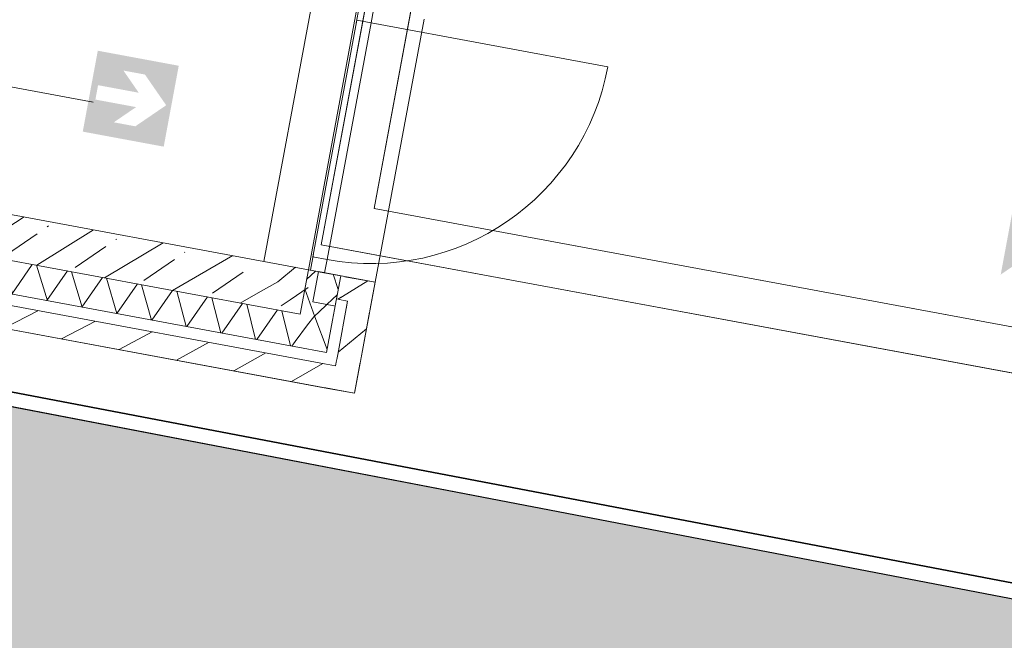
# Model space of a CAD drawing. Header units: metres. Extents: x 0 to 60282398, y -11592309 to 5708004.
# Tile 99 of 136: x 32353371.15 to 32353375.93, y 5707900.83 to 5707903.84. Entities that reach past the tile are written whole.
import ezdxf
from ezdxf import colors
from ezdxf.entities.mleader import LeaderData, LeaderLine
from ezdxf.math import Vec2, Vec3

# ---------------------------------------------------------------- set-up
doc = ezdxf.new("R2010")
doc.units = ezdxf.units.M
doc.header["$LTSCALE"] = 0.75
doc.set_wipeout_variables(frame=1)
doc.header["$PDSIZE"] = 5
doc.layers.get('0').update_dxf_attribs({"linetype": 'CONTINUOUS'})
doc.layers.add('10414946$0$ST-LIN Parkplatz', color=7, linetype='CONTINUOUS')
doc.layers.add('10414946$0$ST-LIN-Gehweg', color=2, linetype='CONTINUOUS')
doc.layers.add('10414947$0$ST-Gehweg-Sol', color=7, linetype='CONTINUOUS', lineweight=0, true_color=0xffd7a8)
for name, color, linetype, lineweight in [('10417023$0$#9_002_GES I Übersicht Erdgeschoss_1_101_Wand Aussen.A', 7, 'CONTINUOUS', 25), ('10417023$0$#9_002_GES I Übersicht Erdgeschoss_1_607b_Brandschutz 1_100', 7, 'CONTINUOUS', 25), ('10417023$0$#9_002_GES I Übersicht Erdgeschoss_1_701_Grundstücksgrenze.A', 7, 'CONTINUOUS', 25), ('10417023$0$#9_002_GES I Übersicht Erdgeschoss_1_Neubau_101_Wand Aussen.A', 7, 'CONTINUOUS', 25), ('10417023$0$#9_002_GES I Übersicht Erdgeschoss_1_Neubau_104_Decken.A', 7, 'CONTINUOUS', 25), ('10417023$0$#9_002_GES I Übersicht Erdgeschoss_1_Neubau_201_Aussenwandbekleidu', 7, 'CONTINUOUS', 25), ('10417023$0$#9_002_GES I Übersicht Erdgeschoss_1_Neubau_210_Wärmedämmung', 7, 'CONTINUOUS', 25), ('10417023$0$#9_002_GES I Übersicht Erdgeschoss_1_Neubau_502_Bemaßung 1_100.A', 7, 'CONTINUOUS', 25), ('10417023$0$#9_002_GES I Übersicht Erdgeschoss_1_Neubau_602_Beschriftung 1_100', 7, 'CONTINUOUS', 25), ('10417023$0$Keine', 7, 'CONTINUOUS', 13)]:
    doc.layers.add(name, color=color, linetype=linetype, lineweight=lineweight)
doc.styles.add('10414946$0$ARIAL NARROW', font='ARIALN.TTF')
pattern_1 = [(44.99999999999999, (0, 0), (-0.1414213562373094, 0.1414213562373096), [])]
pattern_2 = [(-119.9999999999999, (0, 0), (-0.129903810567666, 0.07499999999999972), []), (-59.99999999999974, (0, 0), (0.1299038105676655, 0.0750000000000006), [])]
pattern_3 = [(44.99999999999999, (0, 0), (-0.1697056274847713, 0.1697056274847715), []), (44.99999999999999, (-0.08485281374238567, 0.08485281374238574), (-0.1697056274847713, 0.1697056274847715), [0.18, -0.05999999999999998])]

# ---------------------------------------------------------------- blocks, each defined once
blk = doc.blocks.new('10414947')
at = {"layer": '10414947$0$ST-Gehweg-Sol'}
h = blk.add_hatch(color=256, dxfattribs=at)
h.dxf.hatch_style = 1
edge = h.paths.add_edge_path()
edge.add_arc((32353333.97286278, 5707909.898001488), 4.00538949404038, 167.5224016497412, 259.0333335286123, ccw=False)
edge.add_line((32353330.06207836, 5707910.763397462), (32353330.08991054, 5707910.916025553))
edge.add_line((32353330.08991054, 5707910.916025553), (32353331.70067245, 5707910.64907873))
edge.add_line((32353331.70067245, 5707910.64907873), (32353335.02498274, 5707908.903565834))
edge.add_line((32353335.02498274, 5707908.903565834), (32353407.15213483, 5707895.033517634))
edge.add_line((32353407.15213483, 5707895.033517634), (32353413.70600617, 5707897.337334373))
edge.add_line((32353413.70600617, 5707897.337334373), (32353497.17578959, 5707881.286091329))
edge.add_line((32353497.17578959, 5707881.286091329), (32353499.70410517, 5707880.188862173))
edge.add_line((32353499.70410517, 5707880.188862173), (32353502.93879142, 5707877.835765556))
edge.add_line((32353502.93879142, 5707877.835765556), (32353505.46710699, 5707876.738536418))
edge.add_line((32353505.46710699, 5707876.738536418), (32353517.00528605, 5707874.519743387))
edge.add_line((32353517.00528605, 5707874.519743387), (32353517.76447093, 5707870.592196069))
edge.add_line((32353517.76447093, 5707870.592196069), (32353512.26571349, 5707871.646148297))
edge.add_line((32353512.26571349, 5707871.646148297), (32353512.67312597, 5707873.771762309))
edge.add_line((32353512.67312597, 5707873.771762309), (32353508.26008633, 5707874.652828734))
edge.add_line((32353508.26008633, 5707874.652828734), (32353507.84615755, 5707872.493248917))
edge.add_line((32353507.84615755, 5707872.493248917), (32353503.30254498, 5707873.364127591))
edge.add_arc((32353488.08709003, 5707793.979973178), 80.82916578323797, 79.14978489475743, 81.99465327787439)
edge.add_line((32353499.34380503, 5707874.021464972), (32353499.76791721, 5707876.234207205))
edge.add_line((32353499.76791721, 5707876.234207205), (32353495.83942623, 5707876.987173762))
edge.add_line((32353495.83942623, 5707876.987173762), (32353495.37152305, 5707874.545958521))
edge.add_line((32353495.37152305, 5707874.545958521), (32353488.26755707, 5707875.49021155))
edge.add_line((32353488.26755707, 5707875.49021155), (32353488.81466561, 5707878.344668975))
edge.add_line((32353488.81466561, 5707878.344668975), (32353475.56727294, 5707880.883772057))
edge.add_line((32353475.56727294, 5707880.883772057), (32353475.00712598, 5707877.961330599))
edge.add_line((32353475.00712598, 5707877.961330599), (32353470.59449997, 5707878.807102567))
edge.add_line((32353470.59449997, 5707878.807102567), (32353471.15463692, 5707881.72953379))
edge.add_line((32353471.15463692, 5707881.72953379), (32353468.20826868, 5707882.294258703))
edge.add_line((32353468.20826868, 5707882.294258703), (32353467.64812546, 5707879.371836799))
edge.add_line((32353467.64812546, 5707879.371836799), (32353462.60924585, 5707880.337643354))
edge.add_line((32353462.60924585, 5707880.337643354), (32353463.16937873, 5707883.260053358))
edge.add_line((32353463.16937873, 5707883.260053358), (32353460.2230105, 5707883.824778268))
edge.add_line((32353460.2230105, 5707883.824778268), (32353459.66624525, 5707880.919938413))
edge.add_arc((32353463.524558, 5707896.96932498), 16.50664673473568, 250.35219382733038, 256.4824628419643, ccw=False)
edge.add_line((32353457.97440466, 5707881.423740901), (32353455.61443449, 5707882.266310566))
edge.add_line((32353455.61443449, 5707882.266310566), (32353456.07041998, 5707884.645556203))
edge.add_line((32353456.07041998, 5707884.645556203), (32353452.14193103, 5707885.398533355))
edge.add_line((32353452.14193103, 5707885.398533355), (32353451.76436388, 5707883.434494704))
edge.add_line((32353451.76436388, 5707883.434494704), (32353446.20782556, 5707884.499521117))
edge.add_line((32353446.20782556, 5707884.499521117), (32353446.58431432, 5707886.46376749))
edge.add_line((32353446.58431432, 5707886.46376749), (32353443.63794753, 5707887.028499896))
edge.add_line((32353443.63794753, 5707887.028499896), (32353443.26145916, 5707885.064255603))
edge.add_line((32353443.26145916, 5707885.064255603), (32353438.66333801, 5707885.945580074))
edge.add_line((32353438.66333801, 5707885.945580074), (32353439.03982688, 5707887.909826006))
edge.add_line((32353439.03982688, 5707887.909826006), (32353436.09346017, 5707888.474558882))
edge.add_line((32353436.09346017, 5707888.474558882), (32353435.71697158, 5707886.510314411))
edge.add_line((32353435.71697158, 5707886.510314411), (32353430.15920767, 5707887.572673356))
edge.add_line((32353430.15920767, 5707887.572673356), (32353430.53524183, 5707889.539907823))
edge.add_line((32353430.53524183, 5707889.539907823), (32353426.60675288, 5707890.292884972))
edge.add_line((32353426.60675288, 5707890.292884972), (32353426.15070342, 5707887.913549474))
edge.add_line((32353426.15070342, 5707887.913549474), (32353423.64644856, 5707888.00337013))
edge.add_arc((32353424.238172, 5707904.500881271), 16.50811953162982, 259.1496618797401, 267.9458278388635, ccw=False)
edge.add_line((32353421.13061348, 5707888.287889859), (32353363.36529639, 5707899.359819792))
edge.add_arc((32353408.48210951, 5708134.746697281), 239.6716689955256, 256.456365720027, 259.14966177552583, ccw=False)
edge.add_arc((32353274.67359528, 5707595.429255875), 316.0071040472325, 75.76971239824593, 78.90028973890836)
edge.add_line((32353335.51033626, 5707905.525016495), (32353333.21088601, 5707905.965758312))
at = {"layer": '10414947$0$ST-Gehweg-Sol', "flags": 128}
blk.add_lwpolyline([(32353439.03982688, 5707887.909826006), (32353436.09346017, 5707888.474558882), (32353435.71697158, 5707886.510314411), (32353430.15920767, 5707887.572673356), (32353430.53524183, 5707889.539907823), (32353426.60675288, 5707890.292884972), (32353426.15070342, 5707887.913549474), (32353423.64644856, 5707888.00337013, -0.03839937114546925), (32353421.13061348, 5707888.287889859), (32353363.36529639, 5707899.359819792, -0.01175226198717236), (32353352.35440415, 5707901.739852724, 0.01366057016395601), (32353335.51033626, 5707905.525016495), (32353333.21088601, 5707905.965758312, -0.4219586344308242), (32353330.06207836, 5707910.763397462), (32353330.08991054, 5707910.916025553), (32353331.70067245, 5707910.64907873), (32353335.02498274, 5707908.903565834), (32353407.15213483, 5707895.033517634), (32353413.70600617, 5707897.337334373), (32353497.17578959, 5707881.286091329)], format="xyb", dxfattribs=at)
blk = doc.blocks.new('10417023$0$#9_MKO_LP5_ARC_GES_UP_00_002_P_G_modell (3D)')
at = {"layer": '10417023$0$#9_002_GES I Übersicht Erdgeschoss_1_607b_Brandschutz 1_100', "linetype": 'Continuous', "lineweight": 0, "true_color": 0xff0000}
h = blk.add_hatch(color=1, dxfattribs=at)
h.paths.add_polyline_path([(-32353470.20411759, -5707812.01994992), (-32353470.20411759, -5707812.419949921), (-32353469.80411759, -5707812.419949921), (-32353469.80411759, -5707812.01994992)])
h.paths.add_polyline_path([(-32353470.06410755, -5707812.09197335), (-32353469.95776036, -5707812.09197335), (-32353469.82911759, -5707812.219949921), (-32353469.95776036, -5707812.347926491), (-32353470.06410755, -5707812.347926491), (-32353469.97116327, -5707812.255463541), (-32353470.17216625, -5707812.255463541), (-32353470.17216625, -5707812.184436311), (-32353469.97116327, -5707812.184436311)])
at = {"layer": '10417023$0$#9_002_GES I Übersicht Erdgeschoss_1_Neubau_101_Wand Aussen.A', "linetype": 'Continuous', "lineweight": 5, "true_color": 0xff0000}
h = blk.add_hatch(dxfattribs=at)
h.set_pattern_fill('#9_BETON__STAHLBETON_0001', color=1, style=0, pattern_type=2)
h.set_pattern_definition(pattern_3)
h.paths.add_polyline_path([(-32353469.22381512, -5707812.87957689), (-32353472.624228, -5707812.87957689), (-32353472.624228, -5707813.09957689), (-32353469.22381512, -5707813.09957689)])
h = blk.add_hatch(dxfattribs=at)
h.set_pattern_fill('#9_BETON__STAHLBETON_0001', color=1, style=0, pattern_type=2)
h.set_pattern_definition(pattern_3)
h.paths.add_polyline_path([(-32353469.00381513, -5707812.87957689), (-32353469.22381512, -5707812.87957689), (-32353469.00381513, -5707813.09957689)])
h = blk.add_hatch(dxfattribs=at)
h.set_pattern_fill('#9_BETON__STAHLBETON_0001', color=1, style=0, pattern_type=2)
h.set_pattern_definition(pattern_3)
h.paths.add_polyline_path([(-32353469.00381513, -5707813.09957689), (-32353469.22381512, -5707812.87957689), (-32353469.22381512, -5707813.09957689)])
at = {"layer": '10417023$0$#9_002_GES I Übersicht Erdgeschoss_1_101_Wand Aussen.A', "color": 1, "linetype": 'Continuous', "lineweight": 13, "true_color": 0xff0000}
for p, q in [((-32353469.00381513, -5707811.579576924), (-32353469.00381513, -5707812.87957689)), ((-32353469.00381513, -5707812.87957689), (-32353469.00381513, -5707813.099576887)), ((-32353469.00381513, -5707813.099576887), (-32353499.3793194, -5707813.099576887))]:
    blk.add_line(p, q, dxfattribs=at)
at = {"layer": '10417023$0$#9_002_GES I Übersicht Erdgeschoss_1_101_Wand Aussen.A', "color": 1, "linetype": 'Continuous', "lineweight": 18, "true_color": 0xff0000}
for p, q in [((-32353469.00381513, -5707812.87957689), (-32353469.00381513, -5707813.099576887)), ((-32353469.00381513, -5707813.099576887), (-32353472.824228, -5707813.099576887))]:
    blk.add_line(p, q, dxfattribs=at)
at = {"layer": '10417023$0$#9_002_GES I Übersicht Erdgeschoss_1_Neubau_101_Wand Aussen.A', "color": 1, "linetype": 'Continuous', "lineweight": 13, "true_color": 0xff0000}
for p, q in [((-32353468.96423227, -5707810.17957689), (-32353468.96423227, -5707812.74957689)), ((-32353468.74423227, -5707812.52957689), (-32353468.74423227, -5707810.17957689)), ((-32353469.22381505, -5707812.87957639), (-32353469.22381505, -5707811.57957631)), ((-32353469.00381479, -5707812.87957639), (-32353469.00381479, -5707811.57957631)), ((-32353468.99381478, -5707811.57957631), (-32353468.99381478, -5707811.659576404)), ((-32353468.9238147, -5707811.644577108), (-32353468.9238147, -5707811.57957631)), ((-32353468.99381478, -5707811.659576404), (-32353468.99381478, -5707811.644577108)), ((-32353468.99381478, -5707811.644577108), (-32353468.9238147, -5707811.644577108)), ((-32353468.99381478, -5707812.814577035), (-32353468.99381478, -5707811.644577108)), ((-32353468.99381478, -5707811.644577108), (-32353468.9238147, -5707811.644577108)), ((-32353468.9238147, -5707811.644577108), (-32353468.9238147, -5707812.814577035)), ((-32353468.9238147, -5707811.644577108), (-32353467.75381477, -5707811.644577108)), ((-32353464.33423393, -5707812.52957689), (-32353468.74423227, -5707812.52957689)), ((-32353468.96423227, -5707812.74957689), (-32353468.74423227, -5707812.74957689)), ((-32353468.74423227, -5707812.74957689), (-32353464.33423393, -5707812.74957689)), ((-32353468.99381478, -5707812.87957639), (-32353468.99381478, -5707812.799576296)), ((-32353468.99381478, -5707812.799576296), (-32353468.99381478, -5707812.814577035)), ((-32353468.99381478, -5707812.814577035), (-32353468.9238147, -5707812.814577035)), ((-32353468.9238147, -5707812.814577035), (-32353468.99381478, -5707812.814577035)), ((-32353469.00381513, -5707812.879576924), (-32353469.22381505, -5707812.87957639))]:
    blk.add_line(p, q, dxfattribs=at)
at = {"layer": '10417023$0$#9_002_GES I Übersicht Erdgeschoss_1_Neubau_101_Wand Aussen.A', "color": 1, "linetype": 'Continuous', "lineweight": 18, "true_color": 0xff0000}
for p, q in [((-32353469.22381512, -5707812.87957689), (-32353472.624228, -5707812.87957689)), ((-32353469.00381479, -5707812.87957639), (-32353469.22381505, -5707812.87957639)), ((-32353469.00381513, -5707813.09957689), (-32353469.00381513, -5707812.879576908)), ((-32353472.624228, -5707813.09957689), (-32353469.00381513, -5707813.09957689))]:
    blk.add_line(p, q, dxfattribs=at)
at = {"layer": '10417023$0$#9_002_GES I Übersicht Erdgeschoss_1_Neubau_101_Wand Aussen.A', "color": 1, "linetype": 'Continuous', "lineweight": 13, "true_color": 0xff0000}
blk.add_arc((-32353468.92381512, -5707811.644576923), 1.170000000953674, 270, 359.9999999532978, dxfattribs=at)
at = {"layer": '10417023$0$#9_002_GES I Übersicht Erdgeschoss_1_Neubau_101_Wand Aussen.A', "color": 1, "linetype": 'Continuous', "lineweight": 5, "true_color": 0xff0000, "transparency": 33554687}
blk.add_point((-32353469.00381513, -5707812.879576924), dxfattribs=at)
blk.add_point((-32353469.00381513, -5707812.879576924), dxfattribs=at)
at = {"layer": '10417023$0$#9_002_GES I Übersicht Erdgeschoss_1_Neubau_104_Decken.A', "color": 1, "linetype": 'Continuous', "lineweight": 13, "true_color": 0xff0000, "flags": 128}
blk.add_lwpolyline([(-32353468.9644006, -5707812.749292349), (-32353468.96423227, -5707810.39957689), (-32353468.96423227, -5707807.119576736), (-32353468.96423227, -5707797.22957689), (-32353468.96423227, -5707790.55957689), (-32353454.47117382, -5707790.55957689), (-32353442.504228, -5707790.559574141), (-32353442.504228, -5707812.74957689)], close=True, dxfattribs=at)
at = {"layer": '10417023$0$#9_002_GES I Übersicht Erdgeschoss_1_Neubau_210_Wärmedämmung', "color": 1, "linetype": 'Continuous', "lineweight": 13, "true_color": 0xff0000, "flags": 128}
blk.add_lwpolyline([(-32353468.74423227, -5707812.52957689), (-32353464.33422799, -5707812.52957689), (-32353464.33422799, -5707810.399576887), (-32353468.74423227, -5707810.399576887)], close=True, dxfattribs=at)
at = {"layer": '10417023$0$#9_002_GES I Übersicht Erdgeschoss_1_Neubau_502_Bemaßung 1_100.A', "color": 1, "linetype": 'Continuous', "lineweight": 13, "true_color": 0xff0000}
blk.add_line((-32353472.30965958, -5707812.269810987), (-32353470.18121187, -5707812.269810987), dxfattribs=at)
at = {"layer": '10417023$0$#9_002_GES I Übersicht Erdgeschoss_1_Neubau_602_Beschriftung 1_100', "color": 1, "linetype": 'Continuous', "true_color": 0xff0000}
blk.add_solid([(-32353465.69313214, -5707811.389145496), (-32353465.69313214, -5707812.289145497), (-32353465.24313214, -5707811.839145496)], dxfattribs=at)
at = {"color": 1, "linetype": 'Continuous', "lineweight": 5, "true_color": 0xff0000}
for points in [[(-32353468.674228, -5707812.87957689), (-32353468.824227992, -5707812.87957689), (-32353468.824227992, -5707813.029576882)], [(-32353468.824227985, -5707813.42957689), (-32353468.674227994, -5707813.42957689), (-32353468.824227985, -5707813.279576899)]]:
    blk.add_wipeout(points, dxfattribs=at).dxf.layer = '10417023$0$#9_002_GES I Übersicht Erdgeschoss_1_Neubau_201_Aussenwandbekleidu'
blk.add_wipeout([(-32353468.824227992, -5707813.029576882), (-32353468.674228, -5707813.029576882), (-32353468.674228, -5707812.87957689)], dxfattribs=at).dxf.layer = '10417023$0$#9_002_GES I Übersicht Erdgeschoss_1_Neubau_201_Aussenwandbekleidu'
at = {"layer": '10417023$0$#9_002_GES I Übersicht Erdgeschoss_1_101_Wand Aussen.A', "color": 1, "linetype": 'Continuous', "lineweight": 13, "true_color": 0xff0000}
for q in [(-32353468.67381512, -5707811.579576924), (-32353468.78881513, -5707812.87957689), (-32353468.78881513, -5707812.87957689)]:
    blk.add_line((-32353468.67381512, -5707812.87957689), q, dxfattribs=at)
at = {"layer": '10417023$0$#9_002_GES I Übersicht Erdgeschoss_1_Neubau_101_Wand Aussen.A', "color": 1, "linetype": 'Continuous', "lineweight": 18, "true_color": 0xff0000}
blk.add_line((-32353468.67381441, -5707812.87957639), (-32353468.67381441, -5707812.994577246), dxfattribs=at)
at = {"layer": '10417023$0$#9_002_GES I Übersicht Erdgeschoss_1_Neubau_201_Aussenwandbekleidu', "color": 1, "linetype": 'Continuous', "lineweight": 13, "true_color": 0xff0000}
blk.add_line((-32353468.674228, -5707812.87957689), (-32353468.82422799, -5707812.87957689), dxfattribs=at)
at = {"color": 1, "linetype": 'Continuous', "lineweight": 5, "true_color": 0xff0000}
blk.add_wipeout([(-32353468.674227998, -5707813.279576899), (-32353468.674227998, -5707813.029576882), (-32353468.82422799, -5707813.029576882), (-32353468.82422799, -5707813.279576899)], dxfattribs=at).dxf.layer = '10417023$0$#9_002_GES I Übersicht Erdgeschoss_1_Neubau_201_Aussenwandbekleidu'
blk.add_wipeout([(-32353468.674227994, -5707813.279576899), (-32353468.824227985, -5707813.279576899), (-32353468.674227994, -5707813.42957689)], dxfattribs=at).dxf.layer = '10417023$0$#9_002_GES I Übersicht Erdgeschoss_1_Neubau_201_Aussenwandbekleidu'
at = {"layer": '10417023$0$#9_002_GES I Übersicht Erdgeschoss_1_101_Wand Aussen.A', "linetype": 'Continuous', "lineweight": 5, "true_color": 0xff0000}
h = blk.add_hatch(dxfattribs=at)
h.set_pattern_fill('#9_MW_VORMAUERZIEGEL_0001', color=1, style=0, pattern_type=2)
h.set_pattern_definition(pattern_1)
h.paths.add_polyline_path([(-32353468.67381512, -5707813.314576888), (-32353468.78881513, -5707813.314576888), (-32353468.67381512, -5707813.429576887)])
at = {"layer": '10417023$0$#9_002_GES I Übersicht Erdgeschoss_1_101_Wand Aussen.A', "color": 1, "linetype": 'Continuous', "lineweight": 13, "true_color": 0xff0000}
for p, q in [((-32353468.67381512, -5707813.314576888), (-32353468.67381512, -5707812.87957689)), ((-32353468.67381512, -5707813.429576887), (-32353468.67381512, -5707813.314576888))]:
    blk.add_line(p, q, dxfattribs=at)
at = {"layer": '10417023$0$#9_002_GES I Übersicht Erdgeschoss_1_101_Wand Aussen.A', "color": 1, "linetype": 'Continuous', "lineweight": 18, "true_color": 0xff0000}
for p, q in [((-32353468.67381512, -5707813.314576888), (-32353468.67381512, -5707812.994576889)), ((-32353468.67381512, -5707813.429576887), (-32353468.67381512, -5707813.314576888))]:
    blk.add_line(p, q, dxfattribs=at)
at = {"layer": '10417023$0$#9_002_GES I Übersicht Erdgeschoss_1_Neubau_201_Aussenwandbekleidu', "color": 1, "linetype": 'Continuous', "lineweight": 13, "true_color": 0xff0000}
for p, q in [((-32353468.674228, -5707813.42957689), (-32353468.674228, -5707812.87957689)), ((-32353468.82422799, -5707813.029576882), (-32353468.82422799, -5707813.279576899)), ((-32353468.674228, -5707813.42957689), (-32353468.82422799, -5707813.42957689))]:
    blk.add_line(p, q, dxfattribs=at)
at = {"color": 1, "linetype": 'Continuous', "lineweight": 5, "true_color": 0xff0000}
for points in [[(-32353468.824227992, -5707812.87957689), (-32353468.954228, -5707812.87957689), (-32353468.954228, -5707813.029576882), (-32353468.824227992, -5707813.029576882)], [(-32353468.824227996, -5707813.2795768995), (-32353472.664228, -5707813.2795768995), (-32353472.664228, -5707813.429576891), (-32353468.824227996, -5707813.429576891)]]:
    blk.add_wipeout(points, dxfattribs=at).dxf.layer = '10417023$0$#9_002_GES I Übersicht Erdgeschoss_1_Neubau_201_Aussenwandbekleidu'
at = {"layer": '10417023$0$#9_002_GES I Übersicht Erdgeschoss_1_101_Wand Aussen.A', "color": 1, "linetype": 'Continuous', "lineweight": 13, "true_color": 0xff0000}
for p, q in [((-32353468.84381513, -5707812.87957689), (-32353469.00381513, -5707812.87957689)), ((-32353468.84381513, -5707812.87957689), (-32353469.00381513, -5707812.87957689)), ((-32353468.78881513, -5707812.87957689), (-32353468.84381513, -5707812.87957689)), ((-32353468.78881513, -5707812.87957689), (-32353468.84381513, -5707812.87957689)), ((-32353499.3793194, -5707813.429576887), (-32353468.67381512, -5707813.429576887))]:
    blk.add_line(p, q, dxfattribs=at)
at = {"layer": '10417023$0$#9_002_GES I Übersicht Erdgeschoss_1_101_Wand Aussen.A', "color": 1, "linetype": 'Continuous', "lineweight": 18, "true_color": 0xff0000}
for p, q in [((-32353468.84381513, -5707812.87957689), (-32353469.00381513, -5707812.87957689)), ((-32353472.824228, -5707813.429576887), (-32353468.67381512, -5707813.429576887))]:
    blk.add_line(p, q, dxfattribs=at)
at = {"layer": '10417023$0$#9_002_GES I Übersicht Erdgeschoss_1_Neubau_101_Wand Aussen.A', "color": 1, "linetype": 'Continuous', "lineweight": 13, "true_color": 0xff0000}
for p, q in [((-32353468.9238147, -5707812.814577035), (-32353468.9238147, -5707812.87957639)), ((-32353468.9238147, -5707812.87957639), (-32353468.99381478, -5707812.87957639))]:
    blk.add_line(p, q, dxfattribs=at)
at = {"layer": '10417023$0$#9_002_GES I Übersicht Erdgeschoss_1_Neubau_101_Wand Aussen.A', "color": 1, "linetype": 'Continuous', "lineweight": 18, "true_color": 0xff0000}
blk.add_line((-32353468.67381441, -5707812.87957639), (-32353468.8438146, -5707812.87957639), dxfattribs=at)
at = {"layer": '10417023$0$#9_002_GES I Übersicht Erdgeschoss_1_Neubau_201_Aussenwandbekleidu', "color": 1, "linetype": 'Continuous', "lineweight": 13, "true_color": 0xff0000}
for p, q in [((-32353468.82422799, -5707812.87957689), (-32353468.954228, -5707812.87957689)), ((-32353468.954228, -5707813.029576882), (-32353468.954228, -5707812.87957689)), ((-32353468.954228, -5707813.029576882), (-32353468.82422799, -5707813.029576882)), ((-32353468.82422799, -5707813.279576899), (-32353472.664228, -5707813.279576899)), ((-32353472.664228, -5707813.42957689), (-32353468.82422799, -5707813.42957689))]:
    blk.add_line(p, q, dxfattribs=at)
at = {"color": 1, "linetype": 'Continuous', "lineweight": 5, "true_color": 0xff0000}
blk.add_wipeout([(-32353468.788815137, -5707813.259576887), (-32353468.84381513, -5707813.259576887), (-32353468.788815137, -5707813.314576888)], dxfattribs=at).dxf.layer = '10417023$0$#9_002_GES I Übersicht Erdgeschoss_1_101_Wand Aussen.A'
at = {"layer": '10417023$0$#9_002_GES I Übersicht Erdgeschoss_1_101_Wand Aussen.A', "linetype": 'Continuous', "lineweight": 5, "true_color": 0xff0000}
h = blk.add_hatch(dxfattribs=at)
h.set_pattern_fill('#9_DÄMMUNG__WEICH_0001', color=1, style=0, pattern_type=2)
h.set_pattern_definition(pattern_2)
h.paths.add_polyline_path([(-32353468.84381513, -5707813.099576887), (-32353469.00381513, -5707813.099576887), (-32353468.84381513, -5707813.259576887)])
h = blk.add_hatch(dxfattribs=at)
h.set_pattern_fill('#9_MW_VORMAUERZIEGEL_0001', color=1, style=0, pattern_type=2)
h.set_pattern_definition(pattern_1)
h.paths.add_polyline_path([(-32353468.78881513, -5707813.314576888), (-32353472.824228, -5707813.314576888), (-32353472.824228, -5707813.429576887), (-32353468.78881513, -5707813.429576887)])
h = blk.add_hatch(dxfattribs=at)
h.set_pattern_fill('#9_MW_VORMAUERZIEGEL_0001', color=1, style=0, pattern_type=2)
h.set_pattern_definition(pattern_1)
h.paths.add_polyline_path([(-32353468.67381512, -5707813.429576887), (-32353468.78881513, -5707813.314576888), (-32353468.78881513, -5707813.429576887)])
at = {"color": 1, "linetype": 'Continuous', "lineweight": 5, "true_color": 0xff0000}
blk.add_wipeout([(-32353468.84381513, -5707813.259576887), (-32353472.824228, -5707813.259576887), (-32353472.824228, -5707813.314576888), (-32353468.84381513, -5707813.314576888)], dxfattribs=at).dxf.layer = '10417023$0$#9_002_GES I Übersicht Erdgeschoss_1_101_Wand Aussen.A'
at = {"layer": '10417023$0$#9_002_GES I Übersicht Erdgeschoss_1_101_Wand Aussen.A', "linetype": 'Continuous', "lineweight": 5, "true_color": 0xff0000}
h = blk.add_hatch(dxfattribs=at)
h.set_pattern_fill('#9_DÄMMUNG__WEICH_0001', color=1, style=0, pattern_type=2)
h.set_pattern_definition(pattern_2)
h.paths.add_polyline_path([(-32353469.00381513, -5707813.099576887), (-32353472.824228, -5707813.099576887), (-32353472.824228, -5707813.259576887), (-32353469.00381513, -5707813.259576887)])
at = {"layer": '10417023$0$#9_002_GES I Übersicht Erdgeschoss_1_101_Wand Aussen.A', "color": 1, "linetype": 'Continuous', "lineweight": 18, "true_color": 0xff0000}
blk.add_line((-32353472.82422781, -5707813.259576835), (-32353469.00381479, -5707813.259576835), dxfattribs=at)
at = {"color": 1, "linetype": 'Continuous', "lineweight": 5, "true_color": 0xff0000}
blk.add_wipeout([(-32353468.788815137, -5707813.314576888), (-32353468.84381513, -5707813.259576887), (-32353468.84381513, -5707813.314576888)], dxfattribs=at).dxf.layer = '10417023$0$#9_002_GES I Übersicht Erdgeschoss_1_101_Wand Aussen.A'
at = {"layer": '10417023$0$#9_002_GES I Übersicht Erdgeschoss_1_101_Wand Aussen.A', "linetype": 'Continuous', "lineweight": 5, "true_color": 0xff0000}
h = blk.add_hatch(dxfattribs=at)
h.set_pattern_fill('#9_MW_VORMAUERZIEGEL_0001', color=1, style=0, pattern_type=2)
h.set_pattern_definition(pattern_1)
h.paths.add_polyline_path([(-32353468.78881512, -5707813.314576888), (-32353468.67381512, -5707813.314576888), (-32353468.67381512, -5707812.99457689), (-32353468.78881512, -5707812.99457689)])
h = blk.add_hatch(dxfattribs=at)
h.set_pattern_fill('#9_DÄMMUNG__WEICH_0001', color=1, style=0, pattern_type=2)
h.set_pattern_definition(pattern_2)
h.paths.add_polyline_path([(-32353468.84381513, -5707813.259576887), (-32353469.00381513, -5707813.099576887), (-32353469.00381513, -5707813.259576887)])
at = {"layer": '10417023$0$#9_002_GES I Übersicht Erdgeschoss_1_101_Wand Aussen.A', "color": 1, "linetype": 'Continuous', "lineweight": 18, "true_color": 0xff0000}
for p, q in [((-32353468.8438146, -5707813.259576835), (-32353468.8438146, -5707813.099576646)), ((-32353469.00381479, -5707813.259576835), (-32353468.8438146, -5707813.259576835)), ((-32353468.78881526, -5707813.314576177), (-32353468.78881526, -5707813.259576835)), ((-32353472.82422781, -5707813.314576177), (-32353468.8438146, -5707813.314576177)), ((-32353468.8438146, -5707813.314576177), (-32353468.78881526, -5707813.314576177))]:
    blk.add_line(p, q, dxfattribs=at)
at = {"color": 1, "linetype": 'Continuous', "lineweight": 5, "true_color": 0xff0000}
blk.add_wipeout([(-32353468.843815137, -5707812.99457689), (-32353468.843815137, -5707813.259576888), (-32353468.788815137, -5707813.259576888), (-32353468.788815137, -5707812.99457689)], dxfattribs=at).dxf.layer = '10417023$0$#9_002_GES I Übersicht Erdgeschoss_1_101_Wand Aussen.A'
at = {"layer": '10417023$0$#9_002_GES I Übersicht Erdgeschoss_1_101_Wand Aussen.A', "linetype": 'Continuous', "lineweight": 5, "true_color": 0xff0000}
h = blk.add_hatch(dxfattribs=at)
h.set_pattern_fill('#9_DÄMMUNG__WEICH_0001', color=1, style=0, pattern_type=2)
h.set_pattern_definition(pattern_2)
h.paths.add_polyline_path([(-32353468.84381513, -5707813.099576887), (-32353468.84381513, -5707812.87957689), (-32353469.00381513, -5707812.87957689), (-32353469.00381513, -5707813.099576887)])
at = {"layer": '10417023$0$#9_002_GES I Übersicht Erdgeschoss_1_Neubau_101_Wand Aussen.A', "linetype": 'Continuous', "lineweight": 5, "true_color": 0xff0000}
h = blk.add_hatch(dxfattribs=at)
h.set_pattern_fill('#9_MW_VORMAUERZIEGEL_0001', color=1, style=0, pattern_type=2)
h.set_pattern_definition(pattern_1)
h.paths.add_polyline_path([(-32353468.84381513, -5707812.99457689), (-32353468.67381512, -5707812.99457689), (-32353468.67381512, -5707812.87957689), (-32353468.84381513, -5707812.87957689)])
at = {"layer": '10417023$0$#9_002_GES I Übersicht Erdgeschoss_1_101_Wand Aussen.A', "color": 1, "linetype": 'Continuous', "lineweight": 18, "true_color": 0xff0000}
for p, q in [((-32353468.8438146, -5707813.099576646), (-32353468.8438146, -5707812.994577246)), ((-32353468.78881526, -5707813.259576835), (-32353468.78881526, -5707812.994577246)), ((-32353468.8438146, -5707813.259576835), (-32353468.8438146, -5707813.099576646)), ((-32353468.78881526, -5707813.314576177), (-32353468.78881526, -5707813.259576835))]:
    blk.add_line(p, q, dxfattribs=at)
at = {"layer": '10417023$0$#9_002_GES I Übersicht Erdgeschoss_1_701_Grundstücksgrenze.A', "color": 1, "linetype": 'Continuous', "lineweight": 35, "true_color": 0xff0000, "flags": 128}
blk.add_lwpolyline([(-32353511.47268937, -5707768.718078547), (-32353510.58466005, -5707813.546075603), (-32353471.71535595, -5707813.720027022), (-32353425.53849031, -5707813.961117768)], dxfattribs=at)
at = {"layer": '10417023$0$#9_002_GES I Übersicht Erdgeschoss_1_Neubau_101_Wand Aussen.A', "color": 1, "linetype": 'Continuous', "lineweight": 18, "true_color": 0xff0000}
for p, q in [((-32353468.8438146, -5707812.87957639), (-32353468.8438146, -5707812.994577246)), ((-32353468.8438146, -5707812.994577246), (-32353468.78881526, -5707812.994577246))]:
    blk.add_line(p, q, dxfattribs=at)
blk = doc.blocks.new('10417023$0$2_MKO_LP5_LAN_GES_UP_00_002_V_A (3D)')
at = {"layer": '10417023$0$Keine'}
blk.add_blockref('10417023$0$#9_MKO_LP5_ARC_GES_UP_00_002_P_G_modell (3D)', (0, 0), dxfattribs=at)
blk = doc.blocks.new('10417023')
at = {"layer": '10417023$0$Keine', "rotation": 349.4819372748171}
blk.add_blockref('10417023$0$2_MKO_LP5_LAN_GES_UP_00_002_V_A (3D)', (65205154.93137175, 5413829.557758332), dxfattribs=at)
blk = doc.blocks.new('10414946')
at = {"layer": '10414946$0$ST-LIN-Gehweg', "flags": 128}
blk.add_lwpolyline([(32353335.02498273, 5707908.903565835), (32353357.21966946, 5707904.635530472), (32353357.21966946, 5707904.635530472), (32353370.48788053, 5707902.08405432), (32353370.48788053, 5707902.08405432), (32353407.15213483, 5707895.033517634), (32353407.15213483, 5707895.033517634), (32353410.4290705, 5707896.185426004), (32353410.4290705, 5707896.185426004), (32353413.70600617, 5707897.337334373), (32353413.70600617, 5707897.337334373), (32353481.43359485, 5707884.31331786), (32353481.43359485, 5707884.31331786), (32353497.17578959, 5707881.286091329), (32353497.17578959, 5707881.286091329, -0.1101766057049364), (32353499.70410517, 5707880.188862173), (32353499.70410517, 5707880.188862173), (32353502.93879142, 5707877.835765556), (32353502.93879142, 5707877.835765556, 0.1101766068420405), (32353505.46710699, 5707876.738536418), (32353505.46710699, 5707876.738536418), (32353513.19776736, 5707875.251929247), (32353513.19776736, 5707875.251929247), (32353517.00528605, 5707874.519743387)], format="xyb", dxfattribs=at)
at = {"layer": '10414946$0$ST-LIN Parkplatz'}
ml = blk.add_multileader_mtext('Standard', dxfattribs=at)
ml.set_content('Wartehäuschen ohne Seitenwände', color=256, style='10414946$0$ARIAL NARROW')
ml.set_leader_properties()
ml.build(insert=Vec2(0, 0))
ml.multileader.update_dxf_attribs({"text_right_attachment_type": 6, "dogleg_length": 0.36, "arrow_head_size": 0.625})
ctx = ml.context
ctx.base_point, ctx.char_height, ctx.arrow_head_size, ctx.landing_gap_size, ctx.plane_origin, ctx.plane_x_axis, ctx.plane_y_axis = Vec3(32353369.05383147, 5707907.830354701), 0.625, 0.625, 1, Vec3(32353388.38779415, 5707897.878159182), Vec3(0.984807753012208, -0.1736481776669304), Vec3(0.1736481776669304, 0.984807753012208)
ctx.right_attachment, ctx.text_align_type = 6, 2
notes = []
notes.append((ctx, [(0, (1, 1, 0), (32353382.23884935, 5707905.066642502), (-0.9848077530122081, 0.1736481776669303), 0.3600000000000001, [(0, [(32353388.38779415, 5707897.878159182)], 0, [])])]))
ctx.mtext.insert, ctx.mtext.text_direction, ctx.mtext.rotation, ctx.mtext.alignment, ctx.mtext.flow_direction = Vec3(32353381.02974694, 5707906.041409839), Vec3(0.984807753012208, -0.1736481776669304), 6.108652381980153, 3, 5
ctx.mtext.has_bg_fill, ctx.mtext.bg_color, ctx.mtext.bg_scale_factor, ctx.mtext.bg_transparency, ctx.mtext.use_window_bg_color = 1, -1027028792, 1.5, 0, 1
for ctx, leaders in notes:
    for number, flags, end, landing, length, lines in leaders:
        leader = LeaderData()
        leader.index, (leader.has_last_leader_line, leader.has_dogleg_vector, leader.attachment_direction) = number, flags
        leader.last_leader_point, leader.dogleg_vector, leader.dogleg_length = Vec3(end), Vec3(landing), length
        for number, points, colour, breaks in lines:
            line = LeaderLine()
            line.index, line.vertices, line.color, line.breaks = number, Vec3.list(points), colors.encode_raw_color(colour), breaks
            leader.lines.append(line)
        ctx.leaders.append(leader)

msp = doc.modelspace()

# ---------------------------------------------------------------- block references
msp.add_blockref('10414947', (0, 0))

# ---------------------------------------------------------------- next in the draw order: block references
msp.add_blockref('10417023', (0, 0))

# ---------------------------------------------------------------- next in the draw order: block references
msp.add_blockref('10414946', (0, 0))

doc.saveas('drawing.dxf')
